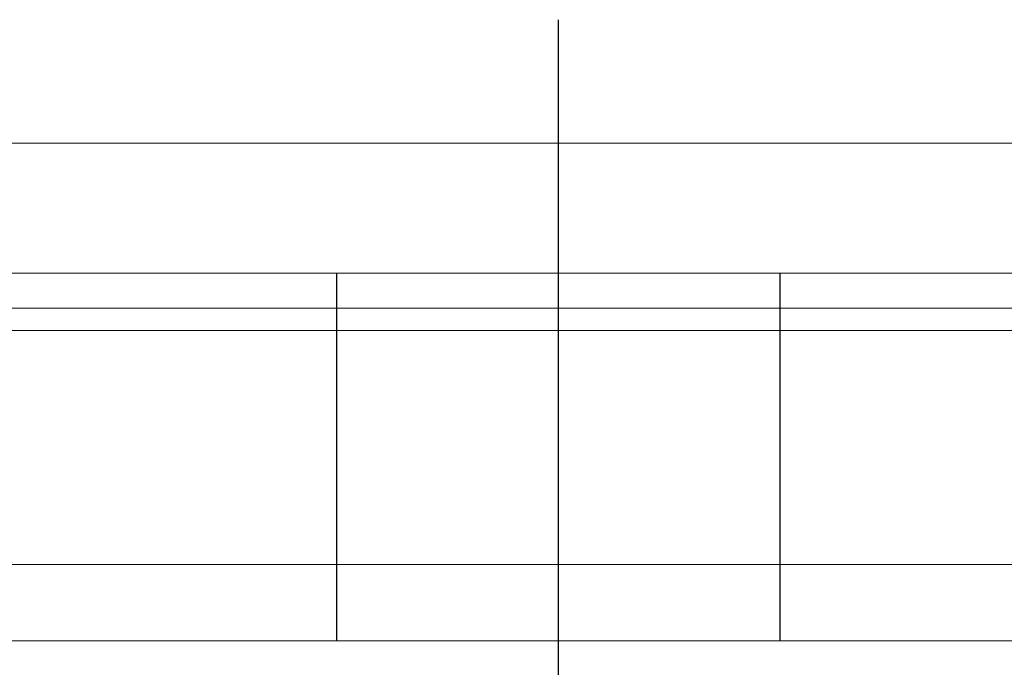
# Model space of a CAD drawing. Header units: millimetres. Extents: x 2505 to 2756, y 160 to 266.
# Tile 5 of 53: x 2661 to 2677, y 180 to 190. Entities that reach past the tile are written whole.
import ezdxf

# ---------------------------------------------------------------- set-up
doc = ezdxf.new("R2010")
doc.units = ezdxf.units.MM
doc.header["$LTSCALE"] = 0.2
doc.layers.add('2', color=7, linetype='Continuous')

msp = doc.modelspace()

# ---------------------------------------------------------------- linework, layer by layer
at = {"layer": '2', "ltscale": 0.5}
msp.add_line((2669.998, 190.253), (2669.998, 177.453), dxfattribs=at)
at = {"layer": '2', "linetype": 'Continuous', "lineweight": 15}
for p, q in [((2714.868, 188.303), (2655.868, 188.303)), ((2714.868, 186.253), (2655.868, 186.253)), ((2755.648, 185.699), (2630.211, 185.699)), ((2755.648, 185.346), (2630.156, 185.346)), ((2755.648, 181.653), (2629.034, 181.653)), ((2755.648, 180.453), (2590.002, 180.453))]:
    msp.add_line(p, q, dxfattribs=at)
at = {"layer": '2', "ltscale": 2}
for p, q in [((2666.498, 186.253), (2666.498, 180.453)), ((2673.498, 186.253), (2673.498, 180.453))]:
    msp.add_line(p, q, dxfattribs=at)

doc.saveas('drawing.dxf')
